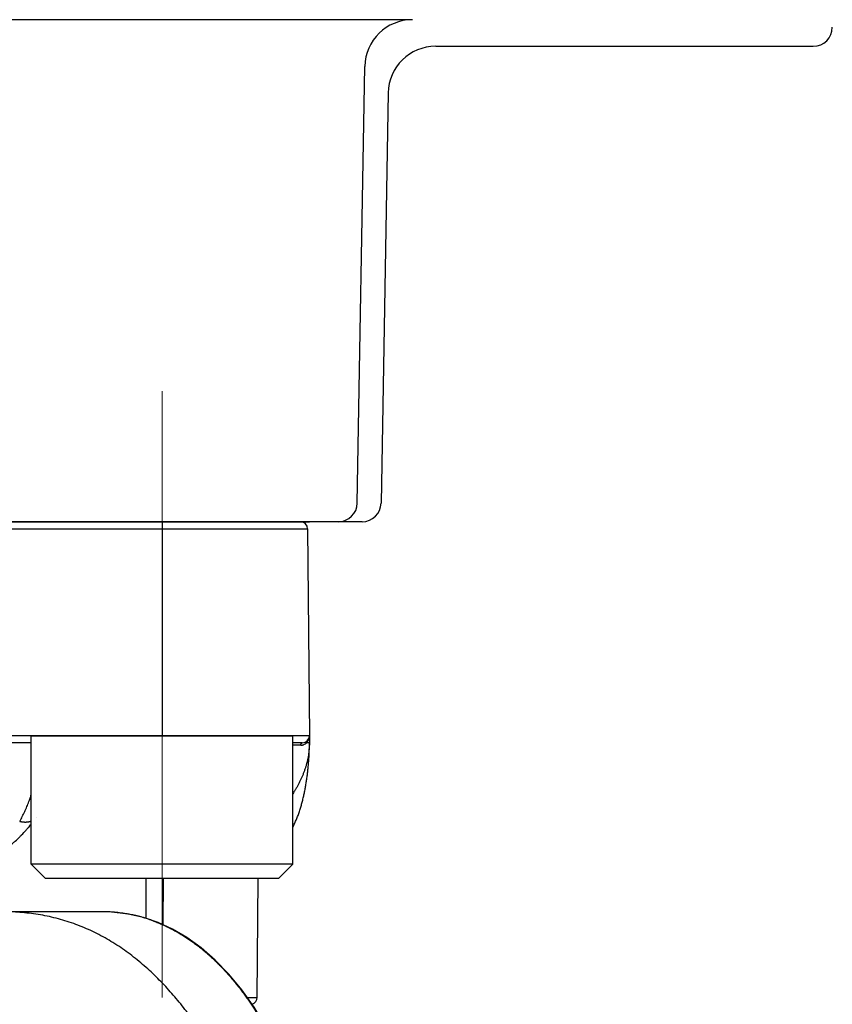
# Model space of a CAD drawing. Header units: millimetres. Extents: x 0 to 1071, y 0 to 742.
# Tile 36 of 127: x 157 to 174, y 396 to 417. Entities that reach past the tile are written whole.
import ezdxf

# ---------------------------------------------------------------- set-up
doc = ezdxf.new("R2010")
doc.units = ezdxf.units.MM
doc.header["$LTSCALE"] = 0.454724
doc.linetypes.add('CENTER', pattern=[50.8, 31.75, -6.35, 6.35, -6.35])
doc.layers.add('NoLayerName_001', color=7, linetype='Continuous')

msp = doc.modelspace()

# ---------------------------------------------------------------- linework, layer by layer
at = {"layer": 'NoLayerName_001', "color": 7, "linetype": 'Continuous', "lineweight": 25}
for p, q in [((165.167, 416.5586), (134.833, 416.5586)), ((165.6572, 416), (173.6, 416)), ((164.0069, 406.393), (164.1671, 415.576)), ((164.6574, 415.0175), (164.5069, 406.393)), ((164.1069, 406), (135.8931, 406))]:
    msp.add_line(p, q, dxfattribs=at)
at = {"layer": 'NoLayerName_001', "color": 4, "linetype": 'CENTER', "lineweight": 13}
msp.add_line((159.9, 408.75), (159.9, 395.9987), dxfattribs=at)
at = {"layer": 'NoLayerName_001', "color": 21, "linetype": 'Continuous', "lineweight": 25}
msp.add_line((137, 406), (163, 406), dxfattribs=at)
at = {"layer": 'NoLayerName_001', "color": 60, "linetype": 'Continuous', "lineweight": 25}
for p, q in [((137.038, 405.8513), (162.962, 405.8513)), ((137.188, 406), (162.812, 406)), ((159.8995, 406), (159.8995, 401.5)), ((162.962, 405.8513), (163, 401.5)), ((163, 401.5), (137, 401.5)), ((163, 401.5), (163, 401.35)), ((157.1495, 401.35), (142.8505, 401.35)), ((162.85, 401.35), (162.6495, 401.35)), ((162.9494, 401.3491), (162.9372, 401.349)), ((157.2684, 399.7906), (157.2686, 399.7908)), ((159.5627, 398.5), (159.5572, 397.6614)), ((159.9244, 398.5), (159.9171, 397.5269)), ((161.9013, 395.9987), (161.9231, 398.5)), ((158.6103, 397.8), (141.3897, 397.8)), ((161.6892, 395.9987), (161.9013, 395.9987))]:
    msp.add_line(p, q, dxfattribs=at)
at = {"layer": 'NoLayerName_001', "color": 140, "linetype": 'Continuous', "lineweight": 25}
msp.add_line((137.188, 406), (162.812, 406), dxfattribs=at)
at = {"layer": 'NoLayerName_001', "color": 4, "linetype": 'Continuous', "lineweight": 25}
for p, q in [((157.1495, 401.5), (162.6495, 401.5)), ((157.1495, 398.8), (157.1495, 401.5)), ((162.6495, 398.8), (162.6495, 401.5)), ((157.4495, 398.5), (157.1495, 398.8)), ((162.6495, 398.8), (157.1495, 398.8)), ((162.3495, 398.5), (162.6495, 398.8)), ((162.3495, 398.5), (157.4495, 398.5))]:
    msp.add_line(p, q, dxfattribs=at)
at = {"layer": 'NoLayerName_001', "color": 60, "linetype": 'Continuous', "lineweight": 25}
msp.add_lwpolyline([(162.0748, 395.3991), (161.8349, 395.7922), (161.5792, 396.1545), (161.3064, 396.4869), (161.0197, 396.7842), (160.7236, 397.0417), (160.4217, 397.2583), (160.1235, 397.432), (159.8216, 397.5708), (159.5128, 397.6766), (159.1903, 397.7506), (158.8435, 397.7923), (158.6103, 397.8)], dxfattribs=at)
at = {"layer": 'NoLayerName_001', "color": 7, "linetype": 'Continuous', "lineweight": 25}
for centre, radius, start, end in [((165.167, 415.5586), 1, 90, 179), ((173.6, 416.4), 0.4, 270, 0), ((165.6572, 415), 1, 90, 179), ((163.6069, 406.4), 0.4, 270, 359), ((164.1069, 406.4), 0.4, 270, 359)]:
    msp.add_arc(centre, radius, start, end, dxfattribs=at)
at = {"layer": 'NoLayerName_001', "color": 60, "linetype": 'Continuous', "lineweight": 25}
for centre, radius, start, end in [((162.812, 405.85), 0.15, 0.5, 90), ((162.85, 401.5), 0.15, 270, 0), ((162.7804, 401.5), 0.2196, 356.59694, 359.99909), ((162.7842, 305.4603), 95.8416, 89.97974, 90.080559), ((162.8157, 401.4805), 0.179, 292.65221, 309.61149), ((162.8121, 401.4852), 0.1849, 309.53488, 312.5819), ((162.786, 401.4989), 0.2139, 340.81779, 345.13704), ((162.7818, 401.4999), 0.2182, 345.16525, 356.60026), ((161.4665, 401.3502), 1.5335, 359.83538, 359.9922), ((158.611, 394.3591), 3.4409, 86.66265, 90.01215), ((158.6164, 394.464), 3.3359, 85.74565, 86.65), ((158.6241, 394.5599), 3.2396, 80.66832, 85.755), ((158.639, 394.6595), 3.139, 79.15903, 80.64301), ((158.6459, 394.6957), 3.1021, 74.77733, 79.15773), ((158.6502, 394.7115), 3.0858, 71.80198, 74.77691), ((158.6531, 394.7208), 3.076, 70.56275, 71.79905), ((161.7513, 396), 0.15, 285.0442, 359.49996)]:
    msp.add_arc(centre, radius, start, end, dxfattribs=at)
for points, knots in [([(163, 401.3458), (162.9995, 401.3244), (162.9991, 401.2817), (162.9947, 401.2176), (162.9881, 401.1537), (162.979, 401.0901), (162.9676, 401.0268), (162.9539, 400.9639), (162.938, 400.9015), (162.92, 400.8397), (162.9, 400.7787), (162.878, 400.7183), (162.8541, 400.6587), (162.8284, 400.5999), (162.8009, 400.5419), (162.7717, 400.4847), (162.741, 400.4284), (162.7086, 400.373), (162.6781, 400.3236), (162.6579, 400.293), (162.6495, 400.2802)], [0, 0, 0, 0, 0.0640857, 0.1282449, 0.192478, 0.2567765, 0.3211235, 0.3854945, 0.4498585, 0.5141787, 0.5784384, 0.6426563, 0.7068491, 0.7710288, 0.8352023, 0.899372, 0.9635361, 1.0276897, 1.091836, 1.1377505, 1.1377505, 1.1377505, 1.1377505]), ([(162.8181, 401.3018), (162.8182, 401.3025), (162.8182, 401.3039), (162.8183, 401.306), (162.8185, 401.3081), (162.8188, 401.3102), (162.8191, 401.3123), (162.8195, 401.3144), (162.8199, 401.3164), (162.8204, 401.3185), (162.8209, 401.3205), (162.8215, 401.3225), (162.8222, 401.3245), (162.8229, 401.3265), (162.8238, 401.3284), (162.8246, 401.3303), (162.8256, 401.3322), (162.8266, 401.334), (162.8277, 401.3358), (162.8289, 401.3376), (162.8302, 401.3392), (162.8316, 401.3409), (162.833, 401.3424), (162.8346, 401.3438), (162.8362, 401.3451), (162.838, 401.3463), (162.8398, 401.3474), (162.8418, 401.3483), (162.8438, 401.349), (162.8458, 401.3496), (162.8479, 401.3499), (162.8493, 401.35), (162.85, 401.35)], [0, 0, 0, 0, 0.002095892, 0.004193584, 0.006292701, 0.008392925, 0.010493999, 0.012595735, 0.014698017, 0.016800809, 0.018904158, 0.021007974, 0.02311157, 0.025214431, 0.027316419, 0.029417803, 0.031519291, 0.033622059, 0.035727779, 0.03783781, 0.039949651, 0.042060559, 0.044169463, 0.046277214, 0.048386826, 0.050503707, 0.0526329, 0.054767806, 0.056899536, 0.059021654, 0.061131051, 0.063228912, 0.063228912, 0.063228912, 0.063228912]), ([(162.8181, 401.3018), (162.8193, 401.3019), (162.8215, 401.3019), (162.8249, 401.302), (162.8283, 401.3021), (162.8317, 401.3024), (162.8351, 401.3027), (162.8385, 401.3031), (162.8419, 401.3035), (162.8453, 401.304), (162.8487, 401.3046), (162.852, 401.3052), (162.8554, 401.306), (162.8587, 401.3067), (162.862, 401.3076), (162.8653, 401.3085), (162.8686, 401.3094), (162.8718, 401.3105), (162.8751, 401.3116), (162.8783, 401.3127), (162.8815, 401.3139), (162.8836, 401.3148), (162.8846, 401.3152)], [0, 0, 0, 0, 0.003403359, 0.006806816, 0.010211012, 0.013616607, 0.017024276, 0.020434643, 0.023847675, 0.027262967, 0.030680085, 0.03409858, 0.037517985, 0.040937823, 0.044357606, 0.047776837, 0.051195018, 0.054611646, 0.05802622, 0.06143824, 0.064847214, 0.068252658, 0.068252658, 0.068252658, 0.068252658]), ([(162.9372, 401.349), (162.9371, 401.3497), (162.9369, 401.351), (162.9366, 401.353), (162.9364, 401.3551), (162.9363, 401.3571), (162.9362, 401.3592), (162.9363, 401.3612), (162.9365, 401.3633), (162.9368, 401.3653), (162.9371, 401.3673), (162.9376, 401.3693), (162.9382, 401.3713), (162.9389, 401.3733), (162.9397, 401.3752), (162.9406, 401.377), (162.9417, 401.3788), (162.9428, 401.3805), (162.944, 401.3822), (162.9453, 401.3838), (162.9467, 401.3853), (162.9477, 401.3862), (162.9482, 401.3866)], [0, 0, 0, 0, 0.002035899, 0.004078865, 0.006126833, 0.008178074, 0.010231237, 0.012285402, 0.014340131, 0.016395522, 0.018452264, 0.020511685, 0.022575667, 0.024644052, 0.026714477, 0.028784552, 0.030852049, 0.032915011, 0.034971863, 0.037021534, 0.039063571, 0.041098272, 0.041098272, 0.041098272, 0.041098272]), ([(162.9372, 401.349), (162.9377, 401.3495), (162.9387, 401.3504), (162.9402, 401.3518), (162.9416, 401.3533), (162.943, 401.3548), (162.9445, 401.3562), (162.9458, 401.3577), (162.9472, 401.3592), (162.9486, 401.3608), (162.9499, 401.3623), (162.9513, 401.3639), (162.9526, 401.3654), (162.9539, 401.367), (162.9552, 401.3686), (162.9564, 401.3702), (162.9577, 401.3718), (162.9589, 401.3735), (162.9601, 401.3751), (162.9613, 401.3768), (162.9625, 401.3784), (162.9633, 401.3796), (162.9636, 401.3801)], [0, 0, 0, 0, 0.002043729, 0.004087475, 0.00613136, 0.008175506, 0.010220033, 0.012265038, 0.014310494, 0.016356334, 0.018402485, 0.020448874, 0.022495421, 0.024542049, 0.026588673, 0.028635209, 0.030681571, 0.032727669, 0.034773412, 0.036818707, 0.03886346, 0.040907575, 0.040907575, 0.040907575, 0.040907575]), ([(163, 401.35), (162.9996, 401.35), (162.9988, 401.3499), (162.9977, 401.3499), (162.9966, 401.3497), (162.9956, 401.3496), (162.9944, 401.3496), (162.9933, 401.3496), (162.9921, 401.3496), (162.991, 401.3496), (162.9895, 401.3496), (162.988, 401.3495), (162.9865, 401.3495), (162.9854, 401.3495), (162.9843, 401.3495), (162.9779, 401.3494), (162.9693, 401.3493), (162.958, 401.3492), (162.9524, 401.3491), (162.9494, 401.3491)], [0, 0, 0, 0, 0.00121097, 0.002373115, 0.003358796, 0.004418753, 0.005557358, 0.006731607, 0.007897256, 0.009037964, 0.010160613, 0.012381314, 0.01349368, 0.014612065, 0.015735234, 0.01686185, 0.0337396, 0.04161287, 0.05061245, 0.05061245, 0.05061245, 0.05061245]), ([(162.9514, 400.6334), (162.9533, 400.6482), (162.9573, 400.6779), (162.9627, 400.7225), (162.9678, 400.7671), (162.9724, 400.8118), (162.9768, 400.8565), (162.9807, 400.9013), (162.9843, 400.9461), (162.9875, 400.9909), (162.9904, 401.0357), (162.9929, 401.0806), (162.9951, 401.1254), (162.9968, 401.1703), (162.9982, 401.2152), (162.9992, 401.2602), (162.9999, 401.3051), (162.9999, 401.335), (163, 401.35)], [0, 0, 0, 0, 0.04492756, 0.08985459, 0.13478057, 0.1797057, 0.22463044, 0.26955519, 0.3144803, 0.35940604, 0.40433266, 0.4492603, 0.49418835, 0.53911586, 0.58404209, 0.62896648, 0.67388874, 0.71880877, 0.71880877, 0.71880877, 0.71880877]), ([(162.9636, 401.3801), (162.9642, 401.3809), (162.9652, 401.3824), (162.9667, 401.3847), (162.9681, 401.387), (162.9695, 401.3893), (162.9709, 401.3916), (162.9723, 401.394), (162.9736, 401.3963), (162.9749, 401.3987), (162.9762, 401.4011), (162.9774, 401.4036), (162.9786, 401.406), (162.9798, 401.4085), (162.9809, 401.4109), (162.9821, 401.4134), (162.9831, 401.4159), (162.9842, 401.4184), (162.9852, 401.421), (162.9862, 401.4235), (162.9871, 401.4261), (162.9877, 401.4278), (162.988, 401.4286)], [0, 0, 0, 0, 0.002717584, 0.005435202, 0.008153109, 0.010871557, 0.013590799, 0.016311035, 0.01903221, 0.021754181, 0.024476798, 0.027199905, 0.029923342, 0.03264694, 0.035370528, 0.038093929, 0.040816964, 0.043539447, 0.046261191, 0.048982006, 0.0517017, 0.054420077, 0.054420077, 0.054420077, 0.054420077]), ([(162.6495, 399.5744), (162.6538, 399.5827), (162.6651, 399.6042), (162.6824, 399.6395), (162.7013, 399.6803), (162.7194, 399.7214), (162.7366, 399.763), (162.753, 399.8048), (162.7686, 399.847), (162.7836, 399.8893), (162.7978, 399.932), (162.8114, 399.9748), (162.8243, 400.0179), (162.8367, 400.0611), (162.8484, 400.1045), (162.8597, 400.148), (162.8703, 400.1916), (162.8805, 400.2354), (162.8902, 400.2793), (162.8994, 400.3232), (162.9081, 400.3673), (162.9164, 400.4115), (162.9242, 400.4557), (162.9316, 400.5), (162.9386, 400.5444), (162.9453, 400.5888), (162.9493, 400.6185), (162.9514, 400.6334)], [0, 0, 0, 0, 0.0279551, 0.0729123, 0.117869, 0.1628255, 0.207777, 0.252721, 0.2976619, 0.3426035, 0.3875475, 0.432494, 0.4774411, 0.5223857, 0.5673243, 0.6122587, 0.657191, 0.7021226, 0.7470543, 0.7919863, 0.8369181, 0.8818485, 0.9267773, 0.9717051, 1.0166327, 1.0615603, 1.106488, 1.106488, 1.106488, 1.106488]), ([(156.9056, 399.7014), (156.9151, 399.7179), (156.9344, 399.7508), (156.9614, 399.8012), (156.9874, 399.8523), (157.0121, 399.9039), (157.0356, 399.9561), (157.058, 400.0088), (157.0794, 400.062), (157.0996, 400.1155), (157.1188, 400.1694), (157.1354, 400.2187), (157.1453, 400.2501), (157.1495, 400.2633)], [0, 0, 0, 0, 0.05719846, 0.11441681, 0.17165724, 0.228917, 0.2861887, 0.34346062, 0.40071832, 0.45796001, 0.51519226, 0.57241991, 0.61392227, 0.61392227, 0.61392227, 0.61392227]), ([(156.9056, 399.7014), (156.9098, 399.7004), (156.9184, 399.6983), (156.9312, 399.6956), (156.9441, 399.6931), (156.9571, 399.691), (156.9702, 399.6893), (156.9833, 399.6879), (156.9964, 399.6868), (157.0095, 399.6861), (157.0227, 399.6858), (157.0359, 399.6859), (157.0491, 399.6864), (157.0622, 399.6873), (157.0753, 399.6887), (157.0883, 399.6905), (157.1013, 399.6928), (157.1142, 399.6956), (157.1269, 399.6989), (157.1387, 399.7024), (157.1462, 399.705), (157.1495, 399.7061)], [0, 0, 0, 0, 0.01313616, 0.02628228, 0.03943531, 0.05259287, 0.06575333, 0.07891578, 0.09208016, 0.10524722, 0.11841846, 0.13159254, 0.14476577, 0.15793572, 0.17110158, 0.18426418, 0.19742618, 0.21059216, 0.22376752, 0.23694984, 0.24747556, 0.24747556, 0.24747556, 0.24747556]), ([(159.3787, 396.7862), (159.328, 396.8259), (159.2276, 396.9066), (159.0705, 397.0192), (158.9094, 397.1261), (158.7436, 397.2259), (158.5737, 397.3186), (158.3998, 397.4038), (158.2224, 397.4813), (158.0418, 397.5506), (157.8584, 397.6115), (157.6724, 397.6637), (157.4843, 397.7071), (157.2945, 397.7419), (157.1033, 397.7685), (156.9112, 397.7867), (156.7185, 397.7982), (156.5899, 397.7988), (156.5256, 397.8)], [0, 0, 0, 0, 0.1931913, 0.3863859, 0.5796596, 0.7731002, 0.9666549, 1.160229, 1.3537431, 1.5471363, 1.7403699, 1.9334335, 2.1263875, 2.3193107, 2.5122446, 2.705198, 2.8981437, 3.091008, 3.091008, 3.091008, 3.091008]), ([(159.6767, 397.6215), (159.709, 397.6095), (159.7738, 397.5863), (159.8693, 397.5469), (159.9638, 397.5048), (160.0569, 397.4597), (160.1487, 397.4119), (160.2391, 397.3614), (160.328, 397.3083), (160.4153, 397.2527), (160.501, 397.1948), (160.5851, 397.1346), (160.6676, 397.0723), (160.7484, 397.008), (160.8277, 396.9416), (160.9053, 396.8734), (160.9814, 396.8035), (161.0558, 396.7318), (161.1286, 396.6585), (161.1999, 396.5838), (161.2696, 396.5076), (161.3379, 396.43), (161.4046, 396.3511), (161.4699, 396.271), (161.5338, 396.1898), (161.5963, 396.1076), (161.6574, 396.0243), (161.7171, 395.94), (161.7755, 395.8549), (161.8325, 395.7688), (161.8884, 395.682), (161.9245, 395.6234), (161.9427, 395.5941)], [0, 0, 0, 0, 0.1032454, 0.2065704, 0.3099707, 0.4134347, 0.5169434, 0.6204717, 0.7239883, 0.8274578, 0.9308714, 1.0342494, 1.1376077, 1.240956, 1.3442987, 1.4476345, 1.5509569, 1.6542591, 1.7575505, 1.8608424, 1.9641415, 2.0674499, 2.1707657, 2.2740827, 2.3773912, 2.4806868, 2.583973, 2.6872516, 2.7905222, 2.8937823, 2.9970274, 3.1002509, 3.1002509, 3.1002509, 3.1002509]), ([(162.704, 390.1839), (162.6902, 390.2467), (162.663, 390.3723), (162.6199, 390.5603), (162.5753, 390.7479), (162.5289, 390.9351), (162.4808, 391.1218), (162.431, 391.3081), (162.3793, 391.4939), (162.3258, 391.6792), (162.2704, 391.8639), (162.213, 392.0481), (162.1537, 392.2316), (162.0923, 392.4144), (162.0288, 392.5965), (161.9631, 392.7778), (161.8952, 392.9584), (161.8251, 393.138), (161.7526, 393.3168), (161.6777, 393.4945), (161.6003, 393.6712), (161.5202, 393.8467), (161.4375, 394.021), (161.352, 394.1939), (161.2636, 394.3653), (161.1722, 394.5353), (161.0778, 394.7035), (160.9802, 394.87), (160.8794, 395.0345), (160.7753, 395.1969), (160.6677, 395.3571), (160.5566, 395.515), (160.4418, 395.6702), (160.3234, 395.8226), (160.201, 395.9719), (160.0747, 396.1179), (159.9442, 396.2602), (159.8095, 396.3987), (159.6705, 396.5328), (159.5276, 396.663), (159.428, 396.7447), (159.3787, 396.7862)], [0, 0, 0, 0, 0.1928086, 0.3856342, 0.5784713, 0.7713157, 0.9641643, 1.1570153, 1.3498682, 1.5427238, 1.7355823, 1.9284402, 2.121295, 2.3141466, 2.5069968, 2.6998495, 2.8927112, 3.085589, 3.2784779, 3.4713679, 3.6642531, 3.8571329, 4.0500116, 4.2428991, 4.4358097, 4.6287406, 4.8216761, 5.0146079, 5.207536, 5.4004692, 5.5934255, 5.7864261, 5.979452, 6.1724756, 6.3654872, 6.5584968, 6.7515351, 6.9446541, 7.1378679, 7.3311078, 7.5243278, 7.5243278, 7.5243278, 7.5243278])]:
    msp.add_open_spline(points, degree=3, knots=knots, dxfattribs=at)
at = {"layer": 'NoLayerName_001', "color": 7, "linetype": 'Continuous', "lineweight": 25}
msp.add_open_spline([(156.6389, 399.15), (156.6648, 399.1686), (156.7029, 399.195), (156.762, 399.2397), (156.8236, 399.2956), (156.8899, 399.356), (156.9636, 399.4333), (157.0244, 399.4989), (157.0927, 399.5739), (157.1284, 399.618), (157.1495, 399.6431)], degree=3, knots=[0, 0, 0, 0, 0.09556735, 0.13908528, 0.22211842, 0.34508455, 0.40794725, 0.54221406, 0.61364053, 0.71219831, 0.71219831, 0.71219831, 0.71219831], dxfattribs=at)

doc.saveas('drawing.dxf')
